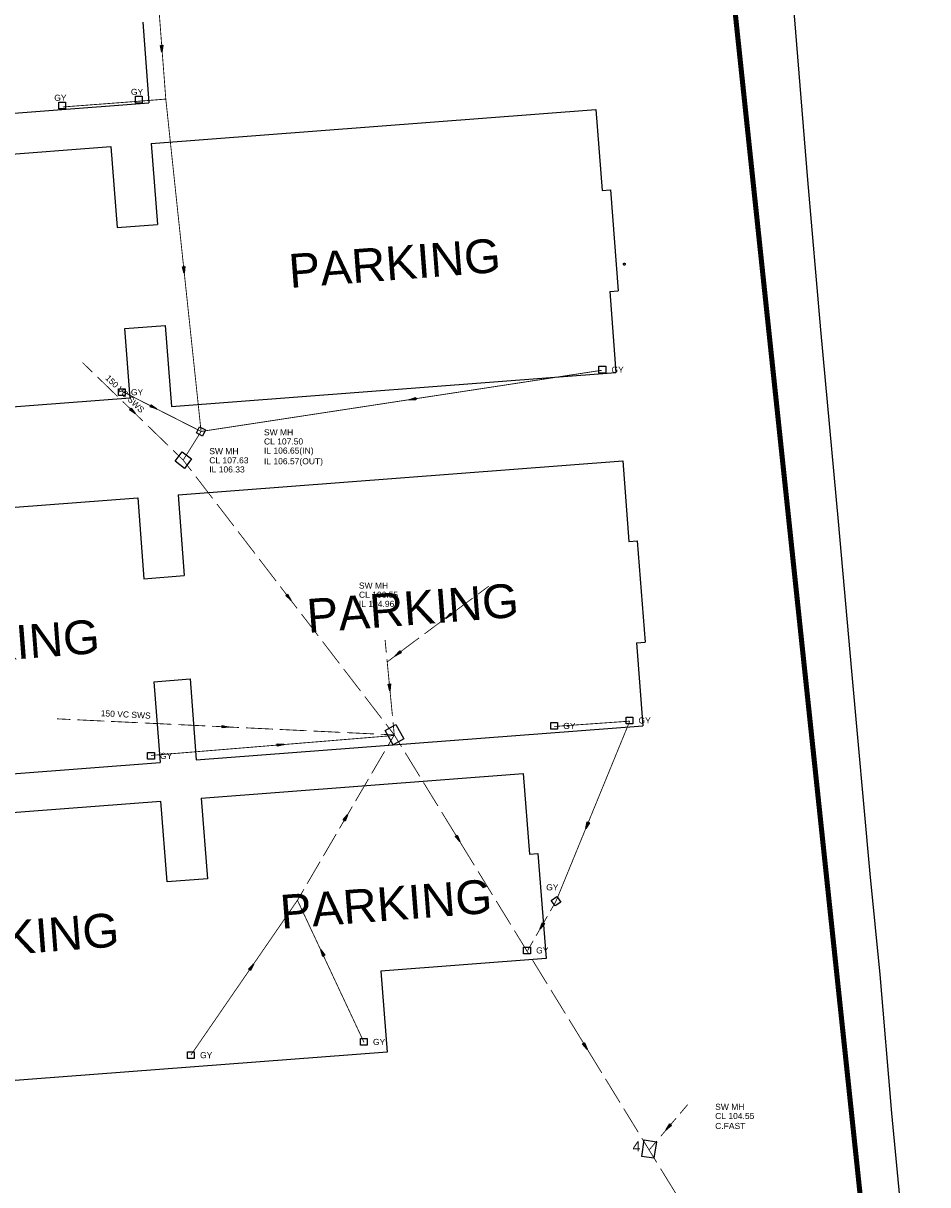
# Model space of a CAD drawing. Extents: x 14683 to 402730, y 286898 to 590920.
# Tile 29 of 39: x 268851 to 322406, y 412011 to 480740. Entities that reach past the tile are written whole.
import ezdxf

# ---------------------------------------------------------------- set-up
doc = ezdxf.new("R2010")
doc.units = 0
doc.header["$LTSCALE"] = 1500
doc.header["$MEASUREMENT"] = 0
doc.linetypes.add('01-SITE PLAN$0$ECL-001', pattern=[100, 50, 0, 50])
doc.linetypes.add('DASHED', pattern=[0.75, 0.5, -0.25])
doc.layers.get('0').update_dxf_attribs({"linetype": 'CONTINUOUS'})
for name, color, linetype in [('01-SITE PLAN$0$_NIBSC_A fence elect', 7, 'CONTINUOUS'), ('01-SITE PLAN$0$_NIBSC_A site plan', 7, 'CONTINUOUS'), ('01-SITE PLAN$0$_NIBSC_S text', 7, 'CONTINUOUS'), ('_NIBSC_PH sws', 160, 'DASHED'), ('_NIBSC_PH sws gulley', 210, 'CONTINUOUS'), ('_NIBSC_PH sws manholes', 160, 'CONTINUOUS'), ('_NIBSC_PH sws text', 160, 'CONTINUOUS'), ('Xref', 7, 'CONTINUOUS')]:
    doc.layers.add(name, color=color, linetype=linetype)
doc.styles.add('01-SITE PLAN$0$Standard', font='arial.ttf')
doc.styles.get("Standard").update_dxf_attribs({"font": 'arial.ttf'})

# ---------------------------------------------------------------- blocks, each defined once
blk = doc.blocks.new('ECBL29')
at = {"color": 0, "linetype": 'ByBlock'}
blk.add_lwpolyline([(-0.5, -0.5), (-0.5, 0.5), (0.5, 0.5), (0.5, -0.5), (-0.5, -0.5)], dxfattribs=at)
blk = doc.blocks.new('ECBL96')
at = {"color": 0, "linetype": 'ByBlock'}
for points in [[(-0.17188, -0.5), (0, 0.5), (0.17188, -0.5), (-0.17188, -0.5)], [(0, 0.5), (-0.09375, -0.5), (0, -0.5), (0, 0.5), (0.07813, -0.5)]]:
    blk.add_lwpolyline(points, dxfattribs=at)
blk = doc.blocks.new('01-SITE PLAN$0$ECBL2')
at = {"color": 0, "linetype": 'ByBlock'}
blk.add_lwpolyline([(-0.5, -0.03125), (-0.5, 0.03125), (-0.48438, 0.125), (-0.45313, 0.21875), (-0.40625, 0.29688), (-0.35938, 0.35938), (-0.29688, 0.40625), (-0.21875, 0.45313), (-0.125, 0.48438), (-0.03125, 0.5), (0.03125, 0.5), (0.125, 0.48438), (0.21875, 0.45313), (0.29688, 0.40625), (0.35938, 0.35938), (0.40625, 0.29688), (0.45313, 0.21875), (0.48438, 0.125), (0.5, 0.03125), (0.5, -0.03125), (0.48438, -0.125), (0.45313, -0.21875), (0.40625, -0.29688), (0.35938, -0.35938), (0.29688, -0.40625), (0.21875, -0.45313), (0.125, -0.48438), (0.03125, -0.5), (-0.03125, -0.5), (-0.125, -0.48438), (-0.21875, -0.45313), (-0.29688, -0.40625), (-0.35938, -0.35938), (-0.40625, -0.29688), (-0.45313, -0.21875), (-0.48438, -0.125), (-0.5, -0.04688)], dxfattribs=at)
blk = doc.blocks.new('01-SITE PLAN')
at = {"layer": '01-SITE PLAN$0$_NIBSC_A fence elect', "const_width": 300}
blk.add_lwpolyline([(877129, 142931), (863082, 275739), (835733, 271225)], dxfattribs=at)
at = {"layer": '01-SITE PLAN$0$_NIBSC_A site plan'}
for p, q in [((837375, 173082), (837407, 173066)), ((858267, 159542), (848476, 158794)), ((848476, 158794), (848842, 154008)), ((848842, 154008), (815115, 151432))]:
    blk.add_line(p, q, dxfattribs=at)
at = {"layer": '01-SITE PLAN$0$_NIBSC_A site plan', "linetype": '01-SITE PLAN$0$ECL-001'}
blk.add_lwpolyline([(872878, 216044), (873738, 205614), (874512, 196750), (875554, 185394), (876332, 176540), (877428, 164556), (878014, 158588), (878716, 150382), (879420, 143052), (890702, 142816), (899490, 142770), (908460, 142644), (916358, 142544), (926216, 142434), (935142, 142296), (944002, 142174), (955862, 141972)], dxfattribs=at)
at = {"layer": '01-SITE PLAN$0$_NIBSC_A site plan'}
for points in [[(834381, 214952), (834746, 210166)], [(810769, 208335), (834746, 210166)], [(834882, 207769), (861205, 209780)], [(861205, 209780), (861571, 204994)], [(825310, 207038), (832489, 207587)], [(832489, 207587), (832855, 202801)], [(834882, 207769), (835248, 202983)], [(861571, 204994), (862069, 205032)], [(862069, 205032), (862526, 199050)], [(832855, 202801), (835248, 202983)], [(862028, 199011), (862526, 199050)], [(862028, 199011), (862393, 194225)], [(833626, 192705), (833312, 196818), (835705, 197001)], [(835705, 197001), (836070, 192215)], [(836070, 192215), (862393, 194225)], [(833626, 192705), (812098, 191061)], [(836469, 186986), (862793, 188997)], [(862793, 188997), (863158, 184211)], [(836469, 186986), (836835, 182200)], [(812539, 185159), (834076, 186804)], [(834076, 186804), (834442, 182018)], [(863158, 184211), (863657, 184249)], [(863657, 184249), (864114, 178266)], [(834442, 182018), (836835, 182200)], [(863615, 178228), (864114, 178266)], [(863615, 178228), (863990, 173318)], [(835033, 175920), (837177, 176084)], [(837177, 176084), (837542, 171298)], [(835033, 175920), (835399, 171134)], [(837542, 171298), (863990, 173318)], [(813737, 169479), (835399, 171134)], [(837840, 169039), (856904, 170495)], [(856904, 170495), (857270, 165709)], [(813910, 167211), (835447, 168856)], [(835813, 164070), (835447, 168856)], [(837840, 169039), (838206, 164253)], [(857270, 165709), (857768, 165747)], [(857768, 165747), (858267, 159542)], [(838206, 164253), (835813, 164070)]]:
    blk.add_lwpolyline(points, dxfattribs=at)
at = {"layer": '01-SITE PLAN$0$_NIBSC_A site plan', "xscale": 120, "yscale": 120, "zscale": 120}
blk.add_blockref('01-SITE PLAN$0$ECBL2', (862890, 200628), dxfattribs=at)
at = {"layer": '01-SITE PLAN$0$_NIBSC_A site plan', "style": '01-SITE PLAN$0$Standard', "flags": 3}
blk.add_attdef('ISI_MICROGDS_OBJECT_NAME', (687240, 149030), '', height=0.05, rotation=4.16905, dxfattribs=at)
at = {"layer": '01-SITE PLAN$0$_NIBSC_S text', "char_height": 2000, "width": 20217.21, "attachment_point": 1, "rotation": 4.36778, "style": '01-SITE PLAN$0$Standard'}
for insert in [(842944, 201212), (844013, 180802), (819202, 178666), (842433, 163290), (820353, 161303)]:
    blk.add_mtext('{\\Fhelv|c0;PARKING}', dxfattribs=dict(at, insert=insert))

msp = doc.modelspace()

# ---------------------------------------------------------------- linework, layer by layer
at = {"layer": '_NIBSC_PH sws', "const_width": 50}
for points in [[(275909, 494361), (277293, 476252)], [(271196, 475785), (275608, 476118)], [(275608, 476118), (277293, 476252)], [(277293, 476252), (279382, 456584)], [(272353, 460670), (272950, 460092)], [(273249, 459804), (274442, 458648)], [(279382, 456584), (303118, 460207)], [(274678, 458973), (279382, 456584)], [(274741, 458359), (275934, 457203)], [(276233, 456915), (277426, 455759)], [(277725, 455470), (278321, 454892)], [(278321, 454892), (278821, 454242)], [(279071, 453917), (280071, 452616)], [(280321, 452290), (281321, 450989)], [(281571, 450664), (282571, 449363)], [(282821, 449038), (283821, 447737)], [(284071, 447412), (285070, 446111)], [(296409, 447426), (295775, 446956)], [(295458, 446721), (294190, 445781)], [(285320, 445786), (286320, 444485)], [(293873, 445546), (292605, 444605)], [(286570, 444159), (287570, 442858)], [(290275, 444250), (290348, 443501)], [(292288, 444370), (291653, 443900)], [(290905, 443330), (290405, 442950)], [(291653, 443900), (291154, 443520)], [(290384, 443126), (290529, 441628)], [(287820, 442533), (288820, 441232)], [(290566, 441253), (290711, 439754)], [(289070, 440907), (290070, 439606)], [(270851, 439580), (271650, 439542)], [(272050, 439523), (273647, 439447)], [(274046, 439428), (275644, 439352)], [(276043, 439333), (277641, 439257)], [(278040, 439238), (279637, 439162)], [(290320, 439281), (290819, 438630)], [(290747, 439380), (290819, 438630)], [(300296, 439129), (304761, 439444)], [(300393, 428786), (304761, 439444)], [(276412, 437414), (290803, 438595)], [(280037, 439143), (281634, 439067)], [(282034, 439048), (283631, 438972)], [(284030, 438953), (285628, 438877)], [(286027, 438858), (287625, 438782)], [(288024, 438763), (289621, 438687)], [(290021, 438668), (290819, 438630)], [(290437, 437978), (290819, 438630)], [(290819, 438630), (291251, 437929)], [(289482, 436347), (290246, 437652)], [(291466, 437578), (292328, 436174)], [(288527, 434716), (289291, 436021)], [(292544, 435823), (293406, 434420)], [(287571, 433085), (288336, 434390)], [(293622, 434069), (294484, 432666)], [(286616, 431454), (287380, 432759)], [(294699, 432315), (295561, 430911)], [(285661, 429823), (286425, 431128)], [(295777, 430561), (296639, 429157)], [(285087, 428844), (285470, 429497)], [(278775, 419681), (285087, 428844)], [(285087, 428844), (289027, 420439)], [(296855, 428806), (297717, 427403)], [(300393, 428786), (300057, 428203)], [(300393, 428786), (300057, 428203)], [(299889, 427911), (299217, 426744)], [(299889, 427911), (299217, 426744)], [(297932, 427052), (298795, 425649)], [(299049, 426452), (298713, 425868)], [(299049, 426452), (298713, 425868)], [(299010, 425298), (299872, 423894)], [(300088, 423543), (300950, 422140)], [(301166, 421789), (302028, 420386)], [(302243, 420035), (303105, 418631)], [(303321, 418281), (304183, 416877)], [(304399, 416526), (305261, 415123)], [(308195, 416758), (307738, 416221)], [(307509, 415952), (306594, 414877)], [(305476, 414772), (305907, 414070)], [(306365, 414608), (305907, 414070)], [(305907, 414070), (306359, 413335)], [(306585, 412967), (307488, 411497)]]:
    msp.add_lwpolyline(points, dxfattribs=at)
at = {"layer": '_NIBSC_PH sws', "ltscale": 50, "const_width": 50}
msp.add_lwpolyline([(278321, 454892), (279382, 456584)], dxfattribs=at)
at = {"layer": '_NIBSC_PH sws manholes'}
for points in [[(290904, 439244), (291386, 438388), (290758, 438034), (290276, 438890), (290904, 439244)], [(306335, 414558), (306187, 413584), (305475, 413692), (305623, 414666), (306335, 414558)]]:
    msp.add_lwpolyline(points, dxfattribs=at)

# ---------------------------------------------------------------- block references
at = {"layer": '_NIBSC_PH sws'}
for p, xscale, yscale, zscale, rotation in [((277051, 479233), 400.0000000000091, 400.0000000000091, 400.0000000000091, 183.3032602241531), ((278366, 466144), 399.9999999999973, 399.9999999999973, 399.9999999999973, 186.1283670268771), ((291890, 458493), 399.9999999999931, 399.9999999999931, 399.9999999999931, 98.76114202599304), ((275337, 457781), 400.0000000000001, 400.0000000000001, 400.0000000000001, 225.92672), ((276567, 458012), 399.9999999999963, 399.9999999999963, 399.9999999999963, 243.3227773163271), ((284570, 446761), 400.0000000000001, 400.0000000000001, 400.0000000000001, 217.54372), ((294031, 445663), 400.0000000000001, 400.0000000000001, 400.0000000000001, 126.55247), ((291029, 443425), 400, 400, 400, 127.27904), ((290547, 441440), 400.0000000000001, 400.0000000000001, 400.0000000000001, 185.52884), ((280835, 439105), 400, 400, 400, 267.27614), ((284091, 438046), 399.9999999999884, 399.9999999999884, 399.9999999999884, 274.1251619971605), ((287953, 433737), 400.0000000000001, 400.0000000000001, 400.0000000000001, 329.64101), ((302234, 433270), 400.0000000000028, 400.0000000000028, 400.0000000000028, 156.7970253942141), ((294591, 432490), 400.0000000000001, 400.0000000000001, 400.0000000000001, 211.56375), ((299553, 427327), 400.0000000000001, 400.0000000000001, 400.0000000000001, 150.06938), ((299553, 427327), 400.0000000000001, 400.0000000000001, 400.0000000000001, 150.06938), ((286559, 425731), 399.9999999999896, 399.9999999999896, 399.9999999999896, 28.34918258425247), ((282366, 424893), 399.999999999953, 399.999999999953, 399.999999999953, 325.4493104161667), ((302135, 420210), 400.0000000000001, 400.0000000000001, 400.0000000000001, 211.56375), ((307051, 415414), 399.9999999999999, 399.9999999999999, 399.9999999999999, 139.59589)]:
    msp.add_blockref('ECBL96', p, dxfattribs=dict(at, xscale=xscale, yscale=yscale, zscale=zscale, rotation=rotation))
at = {"layer": '_NIBSC_PH sws gulley', "xscale": 400, "yscale": 400, "zscale": 400}
for p in [(275691, 476220), (271155, 475872), (303139, 460241), (274687, 458907), (300283, 439161), (304739, 439485), (276416, 437387), (298680, 425878), (289018, 420463), (278780, 419681)]:
    msp.add_blockref('ECBL29', p, dxfattribs=at)
at = {"layer": '_NIBSC_PH sws gulley'}
for p, xscale, yscale, zscale, rotation in [((279382, 456584), 400.000000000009, 400.000000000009, 400.000000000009, 333.496617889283), ((300393, 428786), 399.9999999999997, 399.9999999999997, 399.9999999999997, 305.4443364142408)]:
    msp.add_blockref('ECBL29', p, dxfattribs=dict(at, xscale=xscale, yscale=yscale, zscale=zscale, rotation=rotation))
at = {"layer": '_NIBSC_PH sws manholes', "xscale": 699.9999999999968, "yscale": 699.9999999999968, "zscale": 699.9999999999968, "rotation": 323.0164122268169}
msp.add_blockref('ECBL29', (278330, 454892), dxfattribs=at)
at = {"layer": 'Xref'}
msp.add_blockref('01-SITE PLAN', (-558449, 265856), dxfattribs=at)

# ---------------------------------------------------------------- texts
at = {"layer": '_NIBSC_PH sws gulley'}
for p in [(270688, 476149), (275225, 476498), (303679, 460061), (275227, 458727), (300823, 438981), (305279, 439305), (276956, 437207), (299815, 429432), (299220, 425698), (289558, 420283), (279320, 419501)]:
    msp.add_text('GY', height=360, dxfattribs=at).set_placement(p)
at = {"layer": '_NIBSC_PH sws text'}
for rotation, p in [(316.08, (273679, 459708)), (357.12, (273431, 439737))]:
    msp.add_text('150 VC SWS', height=360, rotation=rotation, dxfattribs=at).set_placement(p)
for s, height, p in [('SW MH', 360, (283105, 456356)), ('CL 107.50', 360, (283105, 455814)), ('SW MH', 360, (279868, 455240)), ('CL 107.63', 360, (279868, 454698)), ('IL 106.65(IN)', 360, (283105, 455274)), ('IL 106.57(OUT)', 360, (283105, 454644)), ('IL 106.33', 360, (279868, 454158)), ('SW MH', 360, (288726, 447286)), ('CL 106.55', 360, (288728, 446744)), ('IL 104.96', 360, (288726, 446204)), ('SW MH', 360, (309818, 416442)), ('CL 104.55', 360, (309818, 415900)), ('C.FAST', 360, (309818, 415312)), ('4', 600, (304931, 413980))]:
    msp.add_text(s, height=height, dxfattribs=at).set_placement(p)

doc.saveas('drawing.dxf')
